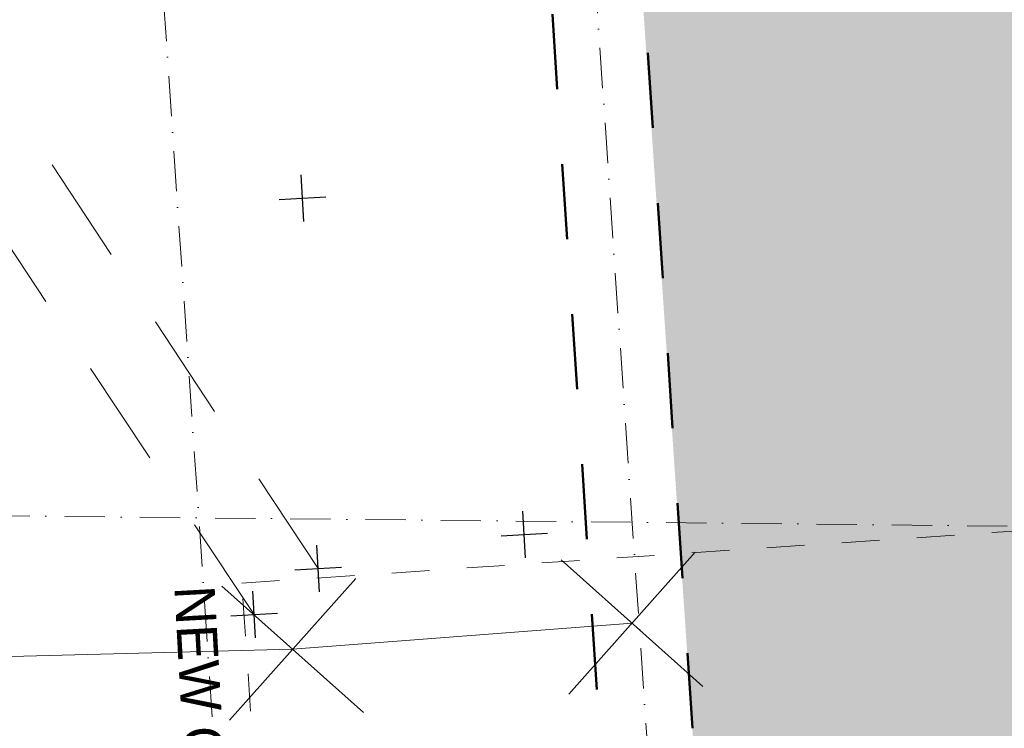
# Model space of a CAD drawing. Header units: millimetres. Extents: x -738537 to 1850049, y -250217 to 604013.
# Tile 11 of 204: x -633244 to -629576, y 81557 to 84195. Entities that reach past the tile are written whole.
import ezdxf

# ---------------------------------------------------------------- set-up
doc = ezdxf.new("R2010")
doc.units = ezdxf.units.MM
doc.header["$MEASUREMENT"] = 0
doc.set_wipeout_variables(frame=1)
for name, pattern in [('Dashed', [280, 140, -140]), ('Dot & Dashed', [280, 150, -60, 0, -70]), ('Long Dashed', [700, 400, -300]), ('Wipeout_Contour', [1000, 0, -1000])]:
    doc.linetypes.add(name, pattern=pattern)
for name, color, linetype, lineweight in [('0_Pen_No__161', 1, 'Continuous', 5), ('0_Pen_No__170', 9, 'Continuous', 0), ('A_SURVEY_Pen_No__161', 1, 'Continuous', 5), ('BUILDING_Pen_No__128', 9, 'Continuous', 0), ('C-GRID _Pen_No__5', 4, 'Continuous', 5), ('FENCE LINE_Pen_No__15', 7, 'Continuous', 20), ('SPLITPOLE FENCE_Pen_No__2', 1, 'Continuous', 25)]:
    doc.layers.add(name, color=color, linetype=linetype, lineweight=lineweight)
doc.layers.add('0_Pen_No__171', color=7, linetype='Continuous', lineweight=0, true_color=0xdadada)
doc.layers.add('0_Pen_No__28', color=7, linetype='Continuous', lineweight=50, true_color=0xff9390)
doc.styles.add('GENERATED_STYLE_1', font='GOTHIC.TTF')

# ---------------------------------------------------------------- blocks, each defined once
blk = doc.blocks.new('Fill_2', base_point=(0, 0))
at = {"color": 254, "linetype": 'Wipeout_Contour', "lineweight": 0, "ltscale": 14005644.7295551}
blk.add_wipeout([(-629509.8, 81186.9), (-636562.3, 79781.8), (-636489.6, 79417.3), (-629462, 80817.5), (-620502.8, 81356.1), (-620540.5, 82043.7), (-601136.6, 81925.1), (-601127.3, 81469.6), (-590151.9, 81021), (-590021.9, 81719.9), (-589769.8, 81683.3), (-588537.1, 88325.9), (-581323.3, 84127), (-581890.9, 80218.2), (-581481.7, 80187.1), (-580849.5, 84486.2), (-589699.4, 89557.9), (-590288.4, 81899.2), (-594388.9, 82642), (-600414.3, 82313.5), (-600427.4, 82955.9), (-621103.7, 82547.9), (-621076.1, 81700.6)], dxfattribs=at)

msp = doc.modelspace()

# ---------------------------------------------------------------- block references
at = {"layer": '0_Pen_No__170', "color": 9, "linetype": 'Continuous', "lineweight": 0}
msp.add_blockref('Fill_2', (0, 0), dxfattribs=at)

# ---------------------------------------------------------------- next in the draw order: hatches: boundary and pattern name
at = {"layer": '0_Pen_No__171', "linetype": 'Continuous', "lineweight": 0, "true_color": 0xdadada}
h = msp.add_hatch(dxfattribs=at)
h.set_pattern_fill('EARTH', color=254, style=0, pattern_type=2)
h.set_pattern_definition([(45, (0, 0), (-275.77163, 275.77163), []), (45, (-91.9, 91.9), (-551.5433, 551.5433), []), (45, (-183.85, 183.85), (-551.5433, 551.5433), []), (135, (-275.77, 275.77), (91.923878, 91.923878), [389.99999, -389.99999])])
h.paths.add_polyline_path([(-631238.6, 89036.3), (-631416.2, 91643.8), (-617835.3, 92530.2), (-617753.3, 93259.2), (-588579.2, 89990.2), (-588759.4, 89019.1), (-590040.8, 82079.1), (-593210.4, 82111.5), (-600415.6, 82185.1), (-600427.4, 82955.9), (-621103.7, 82547.9), (-621076.1, 81700.6), (-629509.8, 81186.9), (-630697.2, 80950.3), (-631025.7, 85774.3), (-632625.9, 85665.4), (-632847.9, 88926.8)])

# ---------------------------------------------------------------- next in the draw order: linework, layer by layer
at = {"layer": '0_Pen_No__161', "color": 1, "linetype": 'Dashed', "lineweight": 5}
msp.add_lwpolyline([(-632252.5, 79664.8), (-632416.1, 82097.3), (-620562.9, 82894.6), (-620399.3, 80462.1)], close=True, dxfattribs=at)
at = {"layer": '0_Pen_No__28', "color": 21, "linetype": 'Dashed', "lineweight": 50, "ltscale": 2, "true_color": 0xff9390}
for points in [[(-588172.2, 90291.8), (-588245.1, 89899.5), (-589695.7, 82082.6), (-589699.3, 81730.6), (-619887.8, 82039.1), (-619836.2, 81394.8), (-631020.6, 80584.2), (-631338.3, 85407.6), (-632947.2, 85301.4), (-633212.6, 89247.7), (-631607.2, 89357), (-631791.9, 91965.1), (-618146.2, 92850.5), (-618057.7, 93640.4)], [(-588579.2, 89990.2), (-588584.3, 89962.5), (-590040.4, 82116.1), (-590040.8, 82079.1), (-620261.9, 82387.9), (-620211, 81753.3), (-630700.5, 80998.2), (-631017.5, 85774.5), (-632626.1, 85668.4), (-632845.3, 88926.9), (-631238.6, 89036.3), (-631423.2, 91643.3), (-617835.5, 92525), (-617753.2, 93259.2)]]:
    msp.add_lwpolyline(points, close=True, dxfattribs=at)
at = {"layer": 'BUILDING_Pen_No__128', "color": 9, "linetype": 'Long Dashed', "lineweight": 0}
for p, q in [((-632132.4, 82151.8), (-634885.2, 86325.4)), ((-632371, 81980.9), (-635141.4, 86145.5))]:
    msp.add_line(p, q, dxfattribs=at)
at = {"layer": 'C-GRID _Pen_No__5', "color": 4, "linetype": 'Dot & Dashed', "lineweight": 5}
for p, q in [((-631881.8, 95827.4), (-630645.4, 77667)), ((-633488, 95722.3), (-632251.5, 77561.9)), ((-638117.8, 82397), (-580864.7, 81811.3))]:
    msp.add_line(p, q, dxfattribs=at)
at = {"layer": 'FENCE LINE_Pen_No__15', "color": 7, "linetype": 'Continuous', "lineweight": 20}
for p, q in [((-630727.7, 82212), (-631198.4, 81684.3)), ((-630699.2, 81712.8), (-631226.9, 82183.5)), ((-631963.6, 81615.6), (-632491.4, 82086.2)), ((-631963.6, 81615.6), (-632491.4, 82086.2)), ((-631992.2, 82114.8), (-632462.8, 81587)), ((-631992.2, 82114.8), (-632462.8, 81587)), ((-630963, 81948.2), (-632227.5, 81850.9)), ((-632227.5, 81850.9), (-634903.6, 81781.6))]:
    msp.add_line(p, q, dxfattribs=at)
at = {"layer": 'SPLITPOLE FENCE_Pen_No__2', "color": 1, "linetype": 'Continuous', "lineweight": 25}
for p, q in [((-632185.3, 83443.9), (-632195.2, 83617.6)), ((-632277, 83525.8), (-632103.4, 83535.7)), ((-631359.4, 82191.1), (-631369.3, 82364.7)), ((-631451.1, 82272.9), (-631277.5, 82282.8)), ((-632127.4, 82065), (-632137.3, 82238.6)), ((-632219.2, 82146.8), (-632045.6, 82156.8)), ((-632366, 81894.1), (-632376, 82067.7)), ((-632457.8, 81975.9), (-632284.2, 81985.9))]:
    msp.add_line(p, q, dxfattribs=at)

# ---------------------------------------------------------------- next in the draw order: texts
at = {"layer": 'A_SURVEY_Pen_No__161', "color": 1, "linetype": 'Continuous', "lineweight": 5, "insert": (-632660.4, 80856.3), "char_height": 150, "width": 3444.982, "attachment_point": 5, "rotation": 273.1572, "line_spacing_factor": 1.070163, "style": 'GENERATED_STYLE_1'}
msp.add_mtext('\\A1;{\\pqc;\\fCentury Gothic|b0|i0|c0|p34;NEW\\fCentury Gothic|b0|i0|c0|p34; \\fCentury Gothic|b0|i0|c0|p34;CONTAINER\\fCentury Gothic|b0|i0|c0|p34; ABOVE FOOTPRINT}', dxfattribs=at)

doc.saveas('drawing.dxf')
